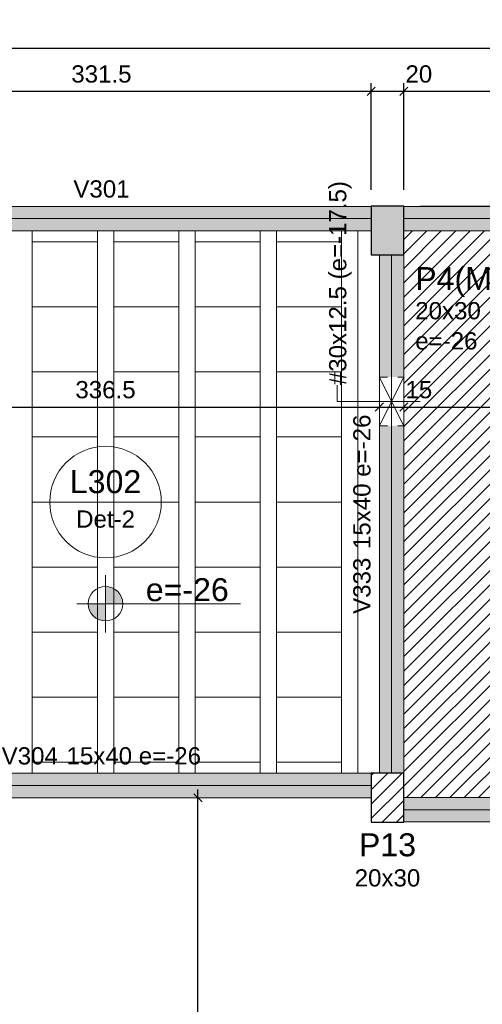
# Model space of a CAD drawing. Header units: millimetres. Extents: x 0 to 119, y 0 to 84.
# Tile 21 of 38: x 37.67 to 43.36, y 58.62 to 70.73. Entities that reach past the tile are written whole.
import ezdxf

# ---------------------------------------------------------------- set-up
doc = ezdxf.new("R2010")
doc.units = ezdxf.units.MM
doc.header["$MEASUREMENT"] = 0
doc.linetypes.add('DOT', pattern=[0.635, 0, -0.635])
doc.linetypes.add('NULL', pattern=[0])
doc.layers.get('0').update_dxf_attribs({"lineweight": 18})
for name, color, linetype, lineweight in [('FO-Aberturas', 7, 'Continuous', 5), ('FO-Cotas', 5, 'Continuous', 5), ('FO-Eixos', 5, 'Continuous', 5), ('FO-Hachura laje com elevação negativa', 31, 'Continuous', 5), ('FO-Hachura pilar que morre', 106, 'Continuous', 5), ('FO-Hachura pilar que passa', 19, 'Continuous', 5), ('FO-Hachura viga', 43, 'Continuous', 5), ('FO-Hachuras das lajes', 1, 'Continuous', 20), ('FO-Pilares', 4, 'Continuous', 30), ('FO-Textos das lajes', 3, 'Continuous', 20), ('FO-Textos das vigas', 7, 'Continuous', 5), ('FO-Textos dos pilares', 7, 'Continuous', 5), ('FO-Vigas', 1, 'Continuous', 20)]:
    doc.layers.add(name, color=color, linetype=linetype, lineweight=lineweight)
doc.styles.add('Arial', font='txt')
doc.dimstyles.new('UM_50.000000', dxfattribs={"dimtxt": 0.18, "dimasz": 0.1, "dimexe": 0.1, "dimexo": 0.2, "dimgap": 0, "dimtad": 1, "dimtih": 1, "dimtoh": 1, "dimdec": 1, "dimlfac": 50, "dimzin": 0, "dimdsep": 46, "dimtxsty": 'Standard', "dimcen": 0.09, "dimdle": 0.1, "dimadec": 1, "dimazin": 2, "dimtfac": 1, "dimtdec": 4, "dimtofl": 0, "dimtmove": 0, "dimatfit": 3, "dimfxl": 1, "dimtolj": 1, "dimarcsym": 0})

# ---------------------------------------------------------------- blocks, each defined once
blk = doc.blocks.new('_Oblique')
at = {"color": 0, "linetype": 'ByBlock', "lineweight": -2}
blk.add_line((-0.5, -0.5), (0.5, 0.5), dxfattribs=at)
blk = doc.blocks.new('*D12')
at = {"layer": 'Defpoints', "color": 0}
for p in [(41.993, 69.848), (35.364, 68.436), (41.993, 68.436)]:
    blk.add_point(p, dxfattribs=at)
at = {"layer": 'FO-Cotas', "color": 0, "lineweight": -2}
for p, q in [((35.264, 69.848), (42.093, 69.848)), ((35.364, 68.636), (35.364, 69.948)), ((41.993, 68.636), (41.993, 69.948))]:
    blk.add_line(p, q, dxfattribs=at)
at = {"layer": 'FO-Cotas', "color": 0, "lineweight": -2, "xscale": 0.1, "yscale": 0.1, "zscale": 0.1, "rotation": 180}
blk.add_blockref('_Oblique', (35.364, 69.848), dxfattribs=at)
at = {"layer": 'FO-Cotas', "color": 0, "lineweight": -2, "xscale": 0.1, "yscale": 0.1, "zscale": 0.1}
blk.add_blockref('_Oblique', (41.993, 69.848), dxfattribs=at)
at = {"layer": 'FO-Cotas', "color": 7, "insert": (38.678, 70.06), "char_height": 0.2118, "attachment_point": 5, "rotation": 0.0057, "style": 'Arial'}
blk.add_mtext('\\A1;331.5', dxfattribs=at)
blk = doc.blocks.new('*D13')
at = {"layer": 'Defpoints', "color": 0}
for p in [(42.393, 69.848), (41.993, 68.436), (42.393, 68.436)]:
    blk.add_point(p, dxfattribs=at)
at = {"layer": 'FO-Cotas', "color": 0, "lineweight": -2}
for p, q in [((41.893, 69.848), (42.493, 69.848)), ((41.993, 68.636), (41.993, 69.948)), ((42.393, 68.636), (42.393, 69.948))]:
    blk.add_line(p, q, dxfattribs=at)
at = {"layer": 'FO-Cotas', "color": 0, "lineweight": -2, "xscale": 0.1, "yscale": 0.1, "zscale": 0.1, "rotation": 180}
blk.add_blockref('_Oblique', (41.993, 69.848), dxfattribs=at)
at = {"layer": 'FO-Cotas', "color": 0, "lineweight": -2, "xscale": 0.1, "yscale": 0.1, "zscale": 0.1}
blk.add_blockref('_Oblique', (42.393, 69.848), dxfattribs=at)
at = {"layer": 'FO-Cotas', "color": 7, "insert": (42.578, 70.06), "char_height": 0.2118, "attachment_point": 5, "rotation": 0.0057, "style": 'Arial'}
blk.add_mtext('\\A1;20', dxfattribs=at)
blk = doc.blocks.new('*D14')
at = {"layer": 'Defpoints', "color": 0}
for p in [(49.05, 69.848), (42.393, 68.436), (49.05, 68.433)]:
    blk.add_point(p, dxfattribs=at)
at = {"layer": 'FO-Cotas', "color": 0, "lineweight": -2}
for p, q in [((42.293, 69.848), (49.15, 69.848)), ((42.393, 68.636), (42.393, 69.948)), ((49.05, 68.633), (49.05, 69.948))]:
    blk.add_line(p, q, dxfattribs=at)
at = {"layer": 'FO-Cotas', "color": 0, "lineweight": -2, "xscale": 0.1, "yscale": 0.1, "zscale": 0.1, "rotation": 180}
blk.add_blockref('_Oblique', (42.393, 69.848), dxfattribs=at)
at = {"layer": 'FO-Cotas', "color": 0, "lineweight": -2, "xscale": 0.1, "yscale": 0.1, "zscale": 0.1}
blk.add_blockref('_Oblique', (49.05, 69.848), dxfattribs=at)
at = {"layer": 'FO-Cotas', "color": 7, "insert": (45.721, 70.06), "char_height": 0.2118, "attachment_point": 5, "rotation": 0.0057, "style": 'Arial'}
blk.add_mtext('\\A1;332.9', dxfattribs=at)
blk = doc.blocks.new('*D32')
at = {"layer": 'Defpoints', "color": 0}
for p in [(49.45, 70.378), (49.45, 68.433), (15.31, 60.175)]:
    blk.add_point(p, dxfattribs=at)
at = {"layer": 'FO-Cotas', "color": 0, "lineweight": -2}
for p, q in [((15.31, 60.375), (15.31, 70.478)), ((49.45, 68.633), (49.45, 70.478)), ((15.21, 70.378), (49.55, 70.378))]:
    blk.add_line(p, q, dxfattribs=at)
at = {"layer": 'FO-Cotas', "color": 0, "lineweight": -2, "xscale": 0.1, "yscale": 0.1, "zscale": 0.1, "rotation": 180}
blk.add_blockref('_Oblique', (15.31, 70.378), dxfattribs=at)
at = {"layer": 'FO-Cotas', "color": 0, "lineweight": -2, "xscale": 0.1, "yscale": 0.1, "zscale": 0.1}
blk.add_blockref('_Oblique', (49.45, 70.378), dxfattribs=at)
at = {"layer": 'FO-Cotas', "color": 7, "insert": (32.38, 70.589), "char_height": 0.2118, "attachment_point": 5, "rotation": 0.0057, "style": 'Arial'}
blk.add_mtext('\\A1;1707', dxfattribs=at)
blk = doc.blocks.new('*D107')
at = {"layer": 'Defpoints', "color": 0}
for p in [(42.393, 68.436), (51.392, 68.436), (50.862, 33.274)]:
    blk.add_point(p, dxfattribs=at)
at = {"layer": 'FO-Cotas', "color": 0, "lineweight": -2}
for p, q in [((51.392, 33.174), (51.392, 68.536)), ((42.593, 68.436), (51.492, 68.436)), ((51.062, 33.274), (51.492, 33.274))]:
    blk.add_line(p, q, dxfattribs=at)
at = {"layer": 'FO-Cotas', "color": 0, "lineweight": -2, "xscale": 0.1, "yscale": 0.1, "zscale": 0.1}
for p, rotation in [((51.392, 68.436), 90), ((51.392, 33.274), 270)]:
    blk.add_blockref('_Oblique', p, dxfattribs=dict(at, rotation=rotation))
at = {"layer": 'FO-Cotas', "color": 7, "insert": (51.18, 50.855), "char_height": 0.2118, "attachment_point": 5, "rotation": 90, "style": 'Arial'}
blk.add_mtext('\\A1;1758.1', dxfattribs=at)
blk = doc.blocks.new('*D139')
at = {"layer": 'Defpoints', "color": 0}
for p in [(35.364, 65.967), (42.093, 65.967), (42.093, 65.967)]:
    blk.add_point(p, dxfattribs=at)
at = {"layer": 'FO-Cotas', "color": 0, "lineweight": -2}
blk.add_line((35.264, 65.967), (42.193, 65.967), dxfattribs=at)
at = {"layer": 'FO-Cotas', "color": 0, "lineweight": -2, "xscale": 0.1, "yscale": 0.1, "zscale": 0.1, "rotation": 180}
blk.add_blockref('_Oblique', (35.364, 65.967), dxfattribs=at)
at = {"layer": 'FO-Cotas', "color": 0, "lineweight": -2, "xscale": 0.1, "yscale": 0.1, "zscale": 0.1}
blk.add_blockref('_Oblique', (42.093, 65.967), dxfattribs=at)
at = {"layer": 'FO-Cotas', "color": 7, "insert": (38.728, 66.179), "char_height": 0.2118, "attachment_point": 5, "rotation": 0.0057, "style": 'Arial'}
blk.add_mtext('\\A1;336.5', dxfattribs=at)
blk = doc.blocks.new('*D140')
at = {"layer": 'Defpoints', "color": 0}
for p in [(42.093, 65.967), (42.393, 65.967), (42.393, 65.967)]:
    blk.add_point(p, dxfattribs=at)
at = {"layer": 'FO-Cotas', "color": 0, "lineweight": -2}
blk.add_line((41.993, 65.967), (42.493, 65.967), dxfattribs=at)
at = {"layer": 'FO-Cotas', "color": 0, "lineweight": -2, "xscale": 0.1, "yscale": 0.1, "zscale": 0.1, "rotation": 180}
blk.add_blockref('_Oblique', (42.093, 65.967), dxfattribs=at)
at = {"layer": 'FO-Cotas', "color": 0, "lineweight": -2, "xscale": 0.1, "yscale": 0.1, "zscale": 0.1}
blk.add_blockref('_Oblique', (42.393, 65.967), dxfattribs=at)
at = {"layer": 'FO-Cotas', "color": 7, "insert": (42.578, 66.179), "char_height": 0.2118, "attachment_point": 5, "rotation": 0.0057, "style": 'Arial'}
blk.add_mtext('\\A1;15', dxfattribs=at)
blk = doc.blocks.new('*D141')
at = {"layer": 'Defpoints', "color": 0}
for p in [(42.393, 65.967), (46.293, 65.967), (46.293, 65.967)]:
    blk.add_point(p, dxfattribs=at)
at = {"layer": 'FO-Cotas', "color": 0, "lineweight": -2}
blk.add_line((42.293, 65.967), (46.393, 65.967), dxfattribs=at)
at = {"layer": 'FO-Cotas', "color": 0, "lineweight": -2, "xscale": 0.1, "yscale": 0.1, "zscale": 0.1, "rotation": 180}
blk.add_blockref('_Oblique', (42.393, 65.967), dxfattribs=at)
at = {"layer": 'FO-Cotas', "color": 0, "lineweight": -2, "xscale": 0.1, "yscale": 0.1, "zscale": 0.1}
blk.add_blockref('_Oblique', (46.293, 65.967), dxfattribs=at)
at = {"layer": 'FO-Cotas', "color": 7, "insert": (44.343, 66.179), "char_height": 0.2118, "attachment_point": 5, "rotation": 0.0057, "style": 'Arial'}
blk.add_mtext('\\A1;195', dxfattribs=at)
blk = doc.blocks.new('*D175')
at = {"layer": 'Defpoints', "color": 0}
for p in [(39.864, 61.164), (39.864, 61.164), (39.864, 33.274)]:
    blk.add_point(p, dxfattribs=at)
at = {"layer": 'FO-Cotas', "color": 0, "lineweight": -2}
blk.add_line((39.864, 33.174), (39.864, 61.264), dxfattribs=at)
at = {"layer": 'FO-Cotas', "color": 0, "lineweight": -2, "xscale": 0.1, "yscale": 0.1, "zscale": 0.1}
for p, rotation in [((39.864, 61.164), 90), ((39.864, 33.274), 270)]:
    blk.add_blockref('_Oblique', p, dxfattribs=dict(at, rotation=rotation))
at = {"layer": 'FO-Cotas', "color": 7, "insert": (39.652, 47.219), "char_height": 0.2118, "attachment_point": 5, "rotation": 90, "style": 'Arial'}
blk.add_mtext('\\A1;1394.5', dxfattribs=at)

msp = doc.modelspace()

# ---------------------------------------------------------------- hatches: boundary and pattern name
at = {"layer": 'FO-Hachura laje com elevação negativa', "linetype": 'Continuous'}
h = msp.add_hatch(dxfattribs=at)
h.set_pattern_fill('ANSI31', color=31, style=0)
h.paths.add_polyline_path([(46.7926, 61.1658), (46.7926, 65.736), (46.2926, 65.736), (46.2926, 66.336), (46.7926, 66.336), (46.7926, 68.1332), (42.3926, 68.1332), (42.3926, 67.836), (42.3926, 66.036), (42.3926, 61.4644), (42.3926, 61.4444), (42.3926, 61.1658), (46.7926, 61.1658)])
at = {"layer": 'FO-Hachura pilar que morre', "linetype": 'Continuous'}
msp.add_hatch(color=106, dxfattribs=at).paths.add_polyline_path([(41.9926, 67.836), (42.1926, 67.836), (42.3926, 67.836), (42.3926, 68.136), (42.3926, 68.436), (42.1926, 68.436), (41.9926, 68.436), (41.9926, 68.136)])
at = {"layer": 'FO-Hachura pilar que passa', "linetype": 'Continuous'}
h = msp.add_hatch(dxfattribs=at)
h.set_pattern_fill('ANSI31', color=19, style=0)
h.paths.add_polyline_path([(41.9926, 60.8644), (42.1926, 60.8644), (42.3926, 60.8644), (42.3926, 61.1644), (42.3926, 61.4644), (42.1926, 61.4644), (41.9926, 61.4644), (41.9926, 61.1644)])
at = {"layer": 'FO-Hachura viga', "linetype": 'Continuous'}
for points in [[(41.9926, 68.4332), (41.9926, 68.4332), (35.3638, 68.4332), (35.3638, 68.1332), (41.9926, 68.1332), (41.9926, 68.4332)], [(46.9426, 68.2832), (46.9426, 68.2832), (46.9426, 68.4332), (42.3926, 68.4332), (42.3926, 68.1332), (46.7926, 68.1332), (46.9426, 68.2832)], [(42.3926, 67.836), (42.3926, 67.836), (42.0926, 67.836), (42.0926, 66.336), (42.3926, 66.336), (42.3926, 67.836)], [(42.0926, 65.736), (42.0926, 65.736), (42.0926, 61.4644), (42.3926, 61.4644), (42.3926, 65.736), (42.0926, 65.736)], [(41.9926, 61.4644), (41.9926, 61.4644), (35.3638, 61.4644), (35.3638, 61.1644), (41.9926, 61.1644), (41.9926, 61.4644)], [(46.9426, 61.0158), (46.9426, 61.0158), (46.7926, 61.1658), (42.3926, 61.1658), (42.3926, 60.8658), (46.9426, 60.8658), (46.9426, 61.0158)]]:
    msp.add_hatch(color=43, dxfattribs=at).paths.add_polyline_path(points)
at = {"layer": 'FO-Textos das lajes', "linetype": 'Continuous'}
for points in [[(38.7281, 63.5486), (38.9399, 63.5486), (38.9327, 63.6034), (38.9115, 63.6545), (38.8779, 63.6984), (38.834, 63.732), (38.7829, 63.7532), (38.7281, 63.7604), (38.7281, 63.5486)], [(38.7281, 63.5486), (38.5163, 63.5486), (38.5235, 63.4938), (38.5447, 63.4427), (38.5783, 63.3988), (38.6222, 63.3652), (38.6733, 63.344), (38.7281, 63.3368), (38.7281, 63.5486)]]:
    msp.add_hatch(color=3, dxfattribs=at).paths.add_polyline_path(points)

# ---------------------------------------------------------------- linework, layer by layer
at = {"layer": 'FO-Aberturas'}
for p, q in [((42.0926, 66.336), (42.2426, 66.036)), ((42.3926, 66.336), (42.2426, 66.036)), ((41.5746, 66.0362), (41.5746, 66.2362)), ((41.8926, 66.0362), (41.5746, 66.0362)), ((42.2426, 66.036), (41.8926, 66.036)), ((42.0926, 65.736), (42.2426, 66.036)), ((42.2426, 66.036), (42.5926, 66.036)), ((42.3926, 65.736), (42.2426, 66.036))]:
    msp.add_line(p, q, dxfattribs=at)
at = {"layer": 'FO-Eixos'}
for p, q in [((35.3636, 68.2832), (41.9926, 68.2832)), ((42.3926, 68.2832), (46.9426, 68.2832)), ((42.2426, 66.036), (42.2426, 67.836)), ((42.2426, 61.4644), (42.2426, 66.036)), ((35.3636, 61.3144), (41.9926, 61.3144)), ((42.3926, 61.0158), (46.9426, 61.0158))]:
    msp.add_line(p, q, dxfattribs=at)
for points in [[(38.6276, 67.1992), (38.6276, 67.9992), (37.8286, 67.9992), (37.8286, 67.1992), (38.6276, 67.1992)], [(39.6276, 67.1992), (39.6276, 67.9992), (38.8286, 67.9992), (38.8286, 67.1992), (39.6276, 67.1992)], [(40.6276, 67.1992), (40.6276, 67.9992), (39.8286, 67.9992), (39.8286, 67.1992), (40.6276, 67.1992)], [(41.6276, 67.1992), (41.6276, 67.9992), (40.8286, 67.9992), (40.8286, 67.1992), (41.6276, 67.1992)], [(38.6276, 66.3992), (38.6276, 67.1992), (37.8286, 67.1992), (37.8286, 66.3992), (38.6276, 66.3992)], [(39.6276, 66.3992), (39.6276, 67.1992), (38.8286, 67.1992), (38.8286, 66.3992), (39.6276, 66.3992)], [(40.6276, 66.3992), (40.6276, 67.1992), (39.8286, 67.1992), (39.8286, 66.3992), (40.6276, 66.3992)], [(41.6276, 66.3992), (41.6276, 67.1992), (40.8286, 67.1992), (40.8286, 66.3992), (41.6276, 66.3992)], [(38.6276, 65.5992), (38.6276, 66.3992), (37.8286, 66.3992), (37.8286, 65.5992), (38.6276, 65.5992)], [(39.6276, 65.5992), (39.6276, 66.3992), (38.8286, 66.3992), (38.8286, 65.5992), (39.6276, 65.5992)], [(40.6276, 65.5992), (40.6276, 66.3992), (39.8286, 66.3992), (39.8286, 65.5992), (40.6276, 65.5992)], [(41.6276, 65.5992), (41.6276, 66.3992), (40.8286, 66.3992), (40.8286, 65.5992), (41.6276, 65.5992)], [(38.6276, 64.7992), (38.6276, 65.5992), (37.8286, 65.5992), (37.8286, 64.7992), (38.6276, 64.7992)], [(39.6276, 64.7992), (39.6276, 65.5992), (38.8286, 65.5992), (38.8286, 64.7992), (39.6276, 64.7992)], [(40.6276, 64.7992), (40.6276, 65.5992), (39.8286, 65.5992), (39.8286, 64.7992), (40.6276, 64.7992)], [(41.6276, 64.7992), (41.6276, 65.5992), (40.8286, 65.5992), (40.8286, 64.7992), (41.6276, 64.7992)], [(38.6276, 63.9992), (38.6276, 64.7992), (37.8286, 64.7992), (37.8286, 63.9992), (38.6276, 63.9992)], [(39.6276, 63.9992), (39.6276, 64.7992), (38.8286, 64.7992), (38.8286, 63.9992), (39.6276, 63.9992)], [(40.6276, 63.9992), (40.6276, 64.7992), (39.8286, 64.7992), (39.8286, 63.9992), (40.6276, 63.9992)], [(41.6276, 63.9992), (41.6276, 64.7992), (40.8286, 64.7992), (40.8286, 63.9992), (41.6276, 63.9992)], [(38.6276, 63.1992), (38.6276, 63.9992), (37.8286, 63.9992), (37.8286, 63.1992), (38.6276, 63.1992)], [(39.6276, 63.1992), (39.6276, 63.9992), (38.8286, 63.9992), (38.8286, 63.1992), (39.6276, 63.1992)], [(40.6276, 63.1992), (40.6276, 63.9992), (39.8286, 63.9992), (39.8286, 63.1992), (40.6276, 63.1992)], [(41.6276, 63.1992), (41.6276, 63.9992), (40.8286, 63.9992), (40.8286, 63.1992), (41.6276, 63.1992)], [(38.6276, 62.3992), (38.6276, 63.1992), (37.8286, 63.1992), (37.8286, 62.3992), (38.6276, 62.3992)], [(39.6276, 62.3992), (39.6276, 63.1992), (38.8286, 63.1992), (38.8286, 62.3992), (39.6276, 62.3992)], [(40.6276, 62.3992), (40.6276, 63.1992), (39.8286, 63.1992), (39.8286, 62.3992), (40.6276, 62.3992)], [(41.6276, 62.3992), (41.6276, 63.1992), (40.8286, 63.1992), (40.8286, 62.3992), (41.6276, 62.3992)], [(38.6276, 61.5992), (38.6276, 62.3992), (37.8286, 62.3992), (37.8286, 61.5992), (38.6276, 61.5992)], [(39.6276, 61.5992), (39.6276, 62.3992), (38.8286, 62.3992), (38.8286, 61.5992), (39.6276, 61.5992)], [(40.6276, 61.5992), (40.6276, 62.3992), (39.8286, 62.3992), (39.8286, 61.5992), (40.6276, 61.5992)], [(41.6276, 61.5992), (41.6276, 62.3992), (40.8286, 62.3992), (40.8286, 61.5992), (41.6276, 61.5992)]]:
    msp.add_lwpolyline(points, close=True, dxfattribs=at)
at = {"layer": 'FO-Hachuras das lajes'}
for p, q in [((37.8286, 67.8362), (37.8286, 68.1332)), ((38.6276, 67.8362), (38.6276, 68.1332)), ((38.8286, 67.8362), (38.8286, 68.1332)), ((39.6276, 67.8362), (39.6276, 68.1332)), ((39.8286, 67.8362), (39.8286, 68.1332)), ((40.6276, 67.8362), (40.6276, 68.1332)), ((40.8286, 67.8362), (40.8286, 68.1332)), ((41.6276, 67.8362), (41.6276, 68.1332)), ((41.8286, 67.8362), (41.8286, 68.1332)), ((37.8286, 61.4642), (37.8286, 67.8362)), ((38.6276, 61.4642), (38.6276, 67.8362)), ((38.8286, 61.4642), (38.8286, 67.8362)), ((39.6276, 61.4642), (39.6276, 67.8362)), ((39.8286, 61.4642), (39.8286, 67.8362)), ((40.6276, 61.4642), (40.6276, 67.8362)), ((40.8286, 61.4642), (40.8286, 67.8362)), ((41.6276, 61.4642), (41.6276, 67.8362)), ((41.8286, 61.4642), (41.8286, 67.8362))]:
    msp.add_line(p, q, dxfattribs=at)
at = {"layer": 'FO-Pilares'}
for points in [[(41.9926, 67.836), (42.1926, 67.836), (42.3926, 67.836), (42.3926, 68.136), (42.3926, 68.436), (42.1926, 68.436), (41.9926, 68.436), (41.9926, 68.136), (41.9926, 67.836)], [(41.9926, 60.8644), (42.1926, 60.8644), (42.3926, 60.8644), (42.3926, 61.1644), (42.3926, 61.4644), (42.1926, 61.4644), (41.9926, 61.4644), (41.9926, 61.1644), (41.9926, 60.8644)]]:
    msp.add_lwpolyline(points, close=True, dxfattribs=at)
at = {"layer": 'FO-Textos das lajes'}
for p, q in [((38.0427, 64.7988), (39.4135, 64.7988)), ((38.7281, 63.9016), (38.7281, 63.1956)), ((38.3751, 63.5486), (39.0811, 63.5486)), ((39.0811, 63.5486), (40.3861, 63.5486))]:
    msp.add_line(p, q, dxfattribs=at)
for centre, radius in [((38.7281, 64.7988), 0.6854), ((38.7281, 63.5486), 0.2118)]:
    msp.add_circle(centre, radius, dxfattribs=at)
at = {"layer": 'FO-Vigas'}
for p, q in [((35.3636, 68.4332), (41.9926, 68.4332)), ((42.3926, 68.4332), (46.9426, 68.4332)), ((35.3636, 68.1332), (41.9926, 68.1332)), ((42.3926, 68.1332), (46.7926, 68.1332)), ((42.0926, 66.036), (42.0926, 67.836)), ((42.3926, 66.036), (42.3926, 67.836)), ((42.0926, 61.4644), (42.0926, 66.036)), ((42.3926, 61.4644), (42.3926, 66.036)), ((35.3636, 61.4644), (41.9926, 61.4644)), ((35.3636, 61.1644), (41.9926, 61.1644)), ((42.3926, 61.1658), (46.7926, 61.1658)), ((42.3926, 60.8658), (46.9426, 60.8658))]:
    msp.add_line(p, q, dxfattribs=at)
at = {"layer": 'FO-Vigas', "linetype": 'DOT', "ltscale": 0.2}
for p, q in [((42.0926, 66.336), (42.3926, 66.336)), ((42.0926, 65.736), (42.3926, 65.736))]:
    msp.add_line(p, q, dxfattribs=at)

# ---------------------------------------------------------------- texts
at = {"layer": 'FO-Textos das lajes', "linetype": 'NULL', "line_spacing_factor": 0.798, "style": 'Arial'}
for s, insert, char_height, width, attachment_point in [('L302', (38.7286, 64.9044), 0.2824, 1.735195, 8), ('Det-2', (38.7286, 64.4811), 0.2118, 1.418281, 8), ('e=-26', (39.2226, 63.5764), 0.2824, 2.01665, 7)]:
    msp.add_mtext(s, dxfattribs=dict(at, insert=insert, char_height=char_height, width=width, attachment_point=attachment_point))
at = {"layer": 'FO-Textos das vigas', "linetype": 'NULL', "char_height": 0.2118, "line_spacing_factor": 0.798, "style": 'Arial'}
for s, insert, width, attachment_point in [('V301', (38.6786, 68.5391), 1.354561, 8), ('V304', (38.1426, 61.5701), 1.354561, 9), ('15x40 e=-26', (38.2486, 61.5701), 3.240977, 7)]:
    msp.add_mtext(s, dxfattribs=dict(at, insert=insert, width=width, attachment_point=attachment_point))
at = {"layer": 'FO-Textos das vigas', "linetype": 'NULL', "char_height": 0.2118, "rotation": 90.00021, "line_spacing_factor": 0.798, "style": 'Arial'}
for s, insert, width, attachment_point in [('#30x12.5 (e=-17.5)', (41.7506, 66.2362), 4.917256, 7), ('15x40 e=-26', (41.9867, 64.2212), 3.240977, 7), ('V333', (41.9867, 64.1152), 1.354561, 9)]:
    msp.add_mtext(s, dxfattribs=dict(at, insert=insert, width=width, attachment_point=attachment_point))
at = {"layer": 'FO-Textos dos pilares', "linetype": 'NULL', "line_spacing_factor": 0.798, "style": 'Arial'}
for s, insert, char_height, width, attachment_point in [('P4(MORRE)', (42.5336, 67.3192), 0.2824, 4.376836, 7), ('20x30', (42.5336, 67.0421), 0.2118, 1.580273, 7), ('e=-26', (42.5336, 66.6711), 0.2118, 1.499561, 7), ('P13', (42.1926, 60.4404), 0.2824, 1.387852, 8), ('20x30', (42.1926, 60.0701), 0.2118, 1.580273, 8)]:
    msp.add_mtext(s, dxfattribs=dict(at, insert=insert, char_height=char_height, width=width, attachment_point=attachment_point))

# ---------------------------------------------------------------- dimensions: what is measured, and where the dimension line sits
at = {"layer": 'FO-Cotas'}
for base, p1, p2, override, picture, middle, turn in [((49.4502, 70.3775), (15.3102, 60.175), (49.4502, 68.4332), {"dimtxt": 0.2118, "dimasz": 0.1, "dimexe": 0.1, "dimexo": 0.2, "dimtad": 1, "dimtih": 0, "dimtoh": 0, "dimdec": 1, "dimlfac": 50, "dimzin": 8, "dimtxsty": 'Arial', "dimblk": 'Oblique', "dimblk1": 'Oblique', "dimblk2": 'Oblique', "dimsah": 1, "dimdle": 0.1, "dimse1": 0, "dimse2": 0, "dimclrt": 7, "dimadec": 1, "dimazin": 3, "dimtmove": 2, "dimldrblk": 'Oblique'}, '*D32', (32.3802, 70.5893), 0.00573), ((41.9926090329, 69.8480077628), (35.3636090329, 68.4360077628), (41.9926090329, 68.4360077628), {"dimtxt": 0.2118, "dimasz": 0.1, "dimexe": 0.1, "dimexo": 0.2, "dimtad": 1, "dimtih": 0, "dimtoh": 0, "dimdec": 1, "dimlfac": 50, "dimzin": 8, "dimtxsty": 'Arial', "dimblk": 'Oblique', "dimblk1": 'Oblique', "dimblk2": 'Oblique', "dimsah": 1, "dimdle": 0.1, "dimse1": 0, "dimse2": 0, "dimclrt": 7, "dimadec": 1, "dimazin": 3, "dimtmove": 2, "dimldrblk": 'Oblique'}, '*D12', (38.6781090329, 70.0598077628), 0.005729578), ((42.3926, 69.848), (41.9926, 68.436), (42.3926, 68.436), {"dimtxt": 0.2118, "dimasz": 0.1, "dimexe": 0.1, "dimexo": 0.2, "dimtad": 1, "dimtih": 0, "dimtoh": 0, "dimdec": 1, "dimlfac": 50, "dimzin": 8, "dimtxsty": 'Arial', "dimblk": 'Oblique', "dimblk1": 'Oblique', "dimblk2": 'Oblique', "dimsah": 1, "dimdle": 0.1, "dimse1": 0, "dimse2": 0, "dimclrt": 7, "dimadec": 1, "dimazin": 3, "dimtmove": 2, "dimldrblk": 'Oblique'}, '*D13', (42.5779, 70.0598), 0.00573), ((49.0502, 69.848), (42.3926, 68.436), (49.0502, 68.4332), {"dimtxt": 0.2118, "dimasz": 0.1, "dimexe": 0.1, "dimexo": 0.2, "dimtad": 1, "dimtih": 0, "dimtoh": 0, "dimdec": 1, "dimlfac": 50, "dimzin": 8, "dimtxsty": 'Arial', "dimblk": 'Oblique', "dimblk1": 'Oblique', "dimblk2": 'Oblique', "dimsah": 1, "dimdle": 0.1, "dimse1": 0, "dimse2": 0, "dimclrt": 7, "dimadec": 1, "dimazin": 3, "dimtmove": 2, "dimldrblk": 'Oblique'}, '*D14', (45.7214, 70.0598), 0.00573), ((42.0926090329, 65.9672077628), (35.3636090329, 65.9672077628), (42.0926090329, 65.9672077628), {"dimtxt": 0.2118, "dimasz": 0.1, "dimexe": 0.1, "dimexo": 0.2, "dimtad": 1, "dimtih": 0, "dimtoh": 0, "dimdec": 1, "dimlfac": 50, "dimzin": 8, "dimtxsty": 'Arial', "dimblk": 'Oblique', "dimblk1": 'Oblique', "dimblk2": 'Oblique', "dimsah": 1, "dimdle": 0.1, "dimse1": 1, "dimse2": 1, "dimclrt": 7, "dimadec": 1, "dimazin": 3, "dimtmove": 2, "dimldrblk": 'Oblique'}, '*D139', (38.7281090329, 66.1790077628), 0.005729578), ((42.3926, 65.9672), (42.0926, 65.9672), (42.3926, 65.9672), {"dimtxt": 0.2118, "dimasz": 0.1, "dimexe": 0.1, "dimexo": 0.2, "dimtad": 1, "dimtih": 0, "dimtoh": 0, "dimdec": 1, "dimlfac": 50, "dimzin": 8, "dimtxsty": 'Arial', "dimblk": 'Oblique', "dimblk1": 'Oblique', "dimblk2": 'Oblique', "dimsah": 1, "dimdle": 0.1, "dimse1": 1, "dimse2": 1, "dimclrt": 7, "dimadec": 1, "dimazin": 3, "dimtmove": 2, "dimldrblk": 'Oblique'}, '*D140', (42.5779, 66.179), 0.00573), ((46.2926, 65.9672), (42.3926, 65.9672), (46.2926, 65.9672), {"dimtxt": 0.2118, "dimasz": 0.1, "dimexe": 0.1, "dimexo": 0.2, "dimtad": 1, "dimtih": 0, "dimtoh": 0, "dimdec": 1, "dimlfac": 50, "dimzin": 8, "dimtxsty": 'Arial', "dimblk": 'Oblique', "dimblk1": 'Oblique', "dimblk2": 'Oblique', "dimsah": 1, "dimdle": 0.1, "dimse1": 1, "dimse2": 1, "dimclrt": 7, "dimadec": 1, "dimazin": 3, "dimtmove": 2, "dimldrblk": 'Oblique'}, '*D141', (44.3426, 66.179), 0.00573)]:
    dim = msp.add_linear_dim(base=base, p1=p1, p2=p2, dimstyle='UM_50.000000', override=override, dxfattribs=at)
    dim.commit()
    dim.dimension.update_dxf_attribs({"geometry": picture, "text_midpoint": middle, "dimtype": 160, "text_rotation": turn})
for base, p1, p2, override, picture, middle in [((51.3917, 68.436), (50.8622, 33.2742), (42.3926, 68.436), {"dimtxt": 0.2118, "dimasz": 0.1, "dimexe": 0.1, "dimexo": 0.2, "dimtad": 1, "dimtih": 0, "dimtoh": 0, "dimdec": 1, "dimlfac": 50, "dimzin": 8, "dimtxsty": 'Arial', "dimblk": 'Oblique', "dimblk1": 'Oblique', "dimblk2": 'Oblique', "dimsah": 1, "dimdle": 0.1, "dimse1": 0, "dimse2": 0, "dimclrt": 7, "dimadec": 1, "dimazin": 3, "dimtmove": 2, "dimldrblk": 'Oblique'}, '*D107', (51.1799, 50.8551)), ((39.8636, 61.1644), (39.8636, 33.2742), (39.8636, 61.1644), {"dimtxt": 0.2118, "dimasz": 0.1, "dimexe": 0.1, "dimexo": 0.2, "dimtad": 1, "dimtih": 0, "dimtoh": 0, "dimdec": 1, "dimlfac": 50, "dimzin": 8, "dimtxsty": 'Arial', "dimblk": 'Oblique', "dimblk1": 'Oblique', "dimblk2": 'Oblique', "dimsah": 1, "dimdle": 0.1, "dimse1": 1, "dimse2": 1, "dimclrt": 7, "dimadec": 1, "dimazin": 3, "dimtmove": 2, "dimldrblk": 'Oblique'}, '*D175', (39.6518, 47.2193))]:
    dim = msp.add_linear_dim(base=base, p1=p1, p2=p2, angle=90, dimstyle='UM_50.000000', override=override, dxfattribs=at)
    dim.commit()
    dim.dimension.update_dxf_attribs({"geometry": picture, "text_midpoint": middle, "dimtype": 160, "text_rotation": 90})

doc.saveas('drawing.dxf')
